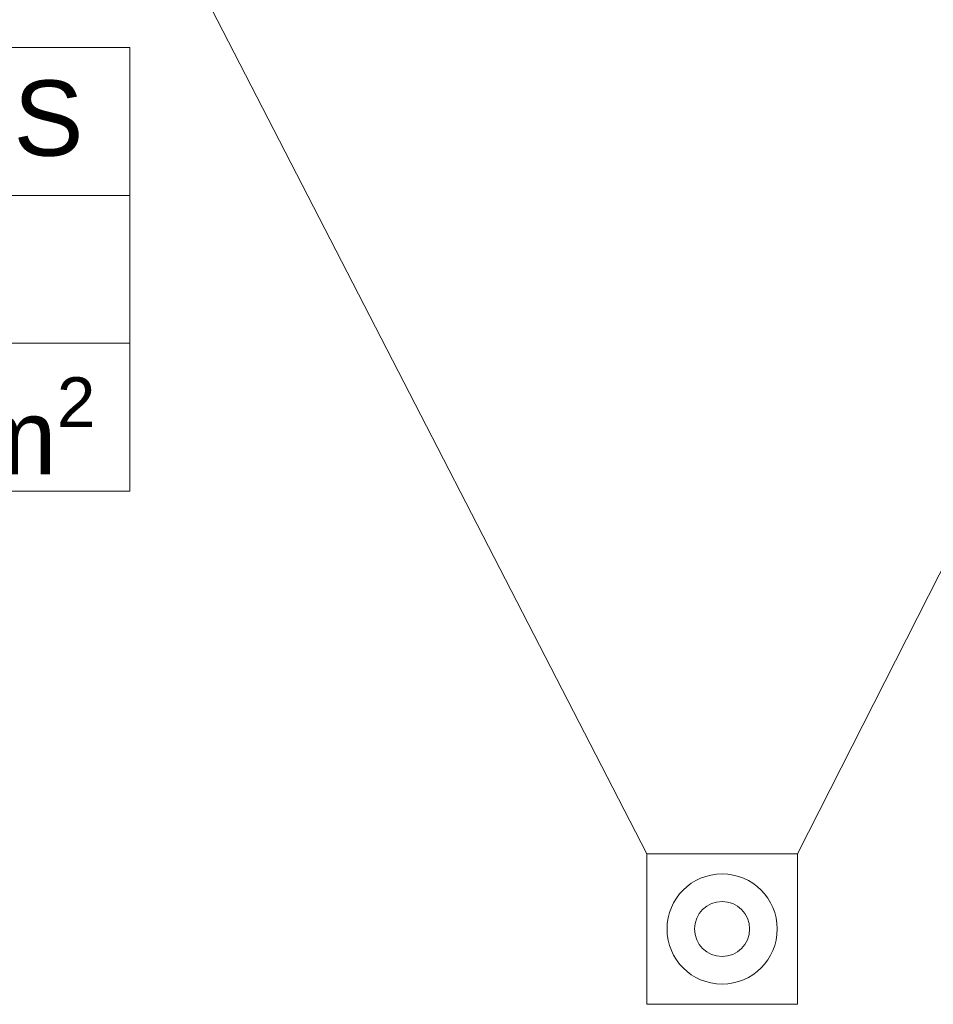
# Model space of a CAD drawing. Header units: millimetres. Extents: x -63554 to 200, y -19084 to 40052.
# Tile 35 of 120: x -43913 to -42699, y -2948 to -1640. Entities that reach past the tile are written whole.
import ezdxf
from ezdxf.enums import TextEntityAlignment as Align

# ---------------------------------------------------------------- set-up
doc = ezdxf.new("R2010")
doc.units = ezdxf.units.MM
doc.header["$MEASUREMENT"] = 0
doc.layers.add('014_Ruumi netopind', color=7, linetype='Continuous')
for name, color, linetype, lineweight in [('_trapid_Pen_No__141', 7, 'Continuous', 20), ('Archicad Zone Stamps_Pen_No__1', 7, 'Continuous', 13), ('Archicad Zone Stamps_Pen_No__7', 7, 'Continuous', 35)]:
    doc.layers.add(name, color=color, linetype=linetype, lineweight=lineweight)
doc.styles.add('GENERATED_STYLE_2', font='arial.ttf')

# ---------------------------------------------------------------- blocks, each defined once
blk = doc.blocks.new('RIIETUSBOKS_114.2_38_1', base_point=(-44306.6, -1971.8))
at = {"layer": 'Archicad Zone Stamps_Pen_No__1', "color": 7, "linetype": 'Continuous', "lineweight": 13}
for p, q in [((-43767, -1677.1), (-44846.2, -1677.1)), ((-44846.2, -1677.1), (-44846.2, -2266.4)), ((-44846.2, -1677.1), (-43767, -1677.1)), ((-44846.2, -1873.6), (-44846.2, -1677.1)), ((-43767, -2266.4), (-43767, -1677.1)), ((-43767, -1677.1), (-43767, -1873.6)), ((-43767, -1873.6), (-44846.2, -1873.6)), ((-44846.2, -1873.6), (-43767, -1873.6)), ((-44846.2, -2070), (-44846.2, -1873.6)), ((-43767, -1873.6), (-43767, -2070)), ((-43767, -2070), (-44846.2, -2070)), ((-44846.2, -2070), (-43767, -2070)), ((-44846.2, -2266.4), (-44846.2, -2070)), ((-43767, -2070), (-43767, -2266.4)), ((-44846.2, -2266.4), (-43767, -2266.4)), ((-43767, -2266.4), (-44846.2, -2266.4))]:
    blk.add_line(p, q, dxfattribs=at)
at = {"layer": 'Archicad Zone Stamps_Pen_No__7', "color": 7, "lineweight": 35, "insert": (-44238.9, -2115.2), "char_height": 100, "attachment_point": 1, "style": 'GENERATED_STYLE_2'}
blk.add_mtext('\\A1;{\\pql;\\pt0,350;\\fArial|b0|i0|c0|p0;\\W1.000000;1.3\\fArial|b0|i0|c0|p0;\\W1.000000;\\A1{\\H.66x;\\S^  ;}\\fArial|b0|i0|c0|p0;\\W1.000000; m\\fArial|b0|i0|c0|p0;\\W1.000000;\\A1{\\H.66x;\\S2^  ;}}', dxfattribs=at)
at = {"layer": 'Archicad Zone Stamps_Pen_No__7', "color": 7, "lineweight": 35, "style": 'GENERATED_STYLE_2'}
for tag, p in [('DUMMY_861', (-43845.6, -1696.8)), ('ROOM_NAME', (-44767.7, -1720.9)), ('DUMMY_862', (-43845.6, -1893.2)), ('ROOM_NUMBER', (-44767.7, -1917.3)), ('ceilingCode', (-44767.7, -2113.8))]:
    blk.add_attdef(tag, text='', height=100, dxfattribs=at).set_placement(p, align=Align.TOP_LEFT)

msp = doc.modelspace()

# ---------------------------------------------------------------- linework, layer by layer
at = {"layer": '_trapid_Pen_No__141', "color": 7, "linetype": 'Continuous', "lineweight": 20, "flags": 128}
for points in [[(-43080, -2748.2), (-44440, -110)], [(-42880, -2748.2), (-41590, -208.4)]]:
    msp.add_lwpolyline(points, dxfattribs=at)
msp.add_lwpolyline([(-42880, -2748.2), (-42880, -2948.2), (-43080, -2948.2), (-43080, -2748.2)], close=True, dxfattribs=at)
at = {"layer": '_trapid_Pen_No__141', "color": 7, "linetype": 'Continuous', "lineweight": 20}
for radius in [73.2, 36.6]:
    msp.add_circle((-42980, -2848.2), radius, dxfattribs=at)

# ---------------------------------------------------------------- block references
at = {"layer": '014_Ruumi netopind', "color": 252, "linetype": 'Continuous', "lineweight": 13}
msp.add_blockref('RIIETUSBOKS_114.2_38_1', (-44306.6, -1971.8), dxfattribs=at).add_auto_attribs({'ROOM_NAME': 'RIIETUSBOKS', 'ROOM_NUMBER': '114.2', 'ceilingCode': 'CA: '})

doc.saveas('drawing.dxf')
